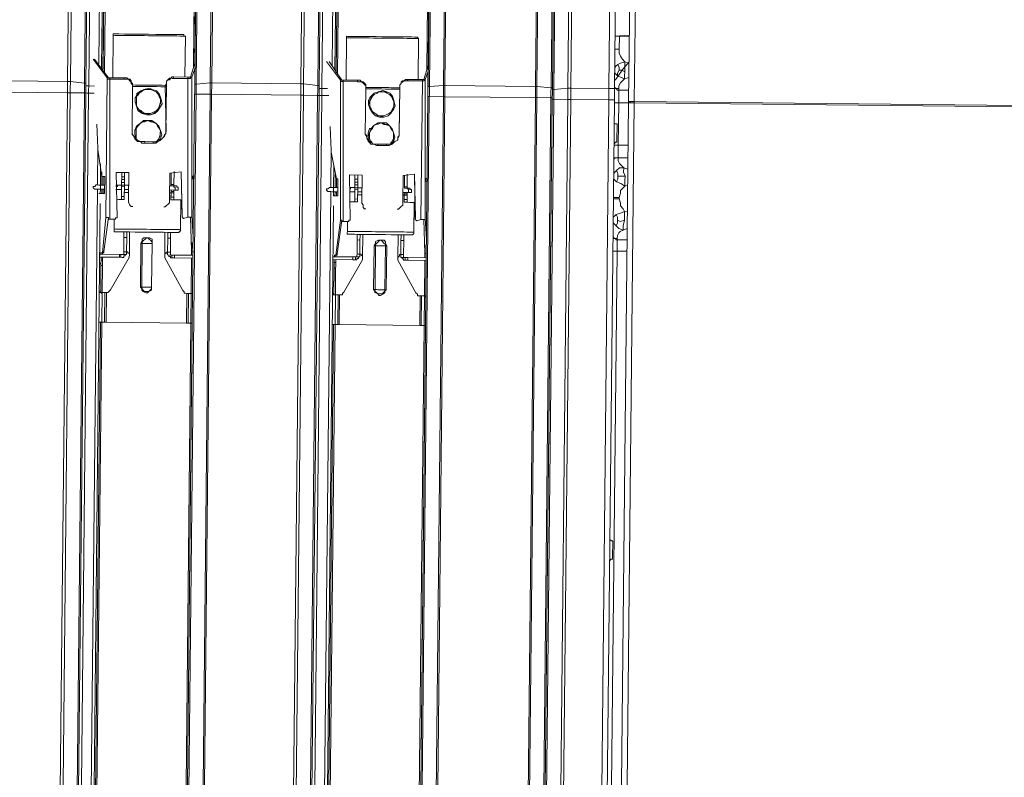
# Model space of a CAD drawing. Header units: metres. Extents: x 779 to 7046, y -512 to 9570.
# Tile 145 of 256: x 2478 to 2478.591, y -218.24 to -217.785. Entities that reach past the tile are written whole.
import ezdxf

# ---------------------------------------------------------------- set-up
doc = ezdxf.new("R2010")
doc.units = ezdxf.units.M
doc.linetypes.add('CIĄGłA', pattern=[0])
doc.layers.add('PDF _Geometria', color=7, linetype='Continuous')

# ---------------------------------------------------------------- blocks, each defined once
blk = doc.blocks.new('DYSTRYBUTOR WAYNE HELIX 4 PRODUKTY')
at = {"layer": 'PDF _Geometria', "lineweight": 9}
for points in [[(287.369, 70.693), (287.369, 44.149), (292.797, 44.149), (292.797, 180.26)], [(293.73, 180.26), (293.73, 44.064), (292.881, 44.149), (292.881, 180.26)], [(293.73, 44.064), (293.814, 44.064), (293.814, 180.26), (293.814, 180.006), (293.814, 43.979), (293.814, 44.064)], [(294.832, 180.006), (294.832, 180.26), (294.747, 180.26), (294.747, 180.006), (294.747, 44.064), (293.899, 43.979), (293.899, 180.006), (294.747, 180.006), (294.832, 180.006), (294.917, 180.006), (297.207, 180.006), (297.207, 44.064), (294.917, 44.064), (294.917, 180.006)], [(298.394, 43.979), (297.8, 43.979), (297.715, 43.979), (297.631, 44.064), (297.546, 44.064), (297.546, 180.006), (297.546, 180.091)], [(259.384, 70.608), (259.384, 44.149), (264.726, 44.149), (264.726, 70.777)], [(264.896, 70.438), (264.896, 44.149), (265.744, 44.064), (265.744, 69.845), (265.744, 44.064), (265.829, 44.064), (265.829, 43.979), (265.829, 69.845), (265.829, 69.76), (265.829, 69.675), (265.829, 69.505), (265.829, 69.421), (265.829, 69.336), (265.829, 69.251), (265.829, 68.996), (265.914, 68.996)], [(272.359, 69.845), (272.359, 44.064), (272.443, 44.064), (273.292, 44.149), (273.292, 70.608), (273.292, 70.438), (273.292, 70.269)], [(273.376, 70.438), (273.376, 44.149), (278.719, 44.149), (278.719, 70.353)], [(278.804, 70.184), (278.889, 70.353), (278.889, 70.523), (278.889, 44.149), (279.737, 44.064), (279.737, 69.675)], [(286.436, 69.76), (286.436, 44.064), (287.284, 44.149), (287.284, 70.353)], [(272.359, 44.064), (272.359, 43.979), (272.359, 69.76)], [(272.443, 44.064), (272.443, 69.845)], [(279.737, 69.76), (279.737, 44.064), (279.822, 44.064), (279.822, 43.979), (279.822, 69.675)], [(286.351, 44.064), (286.351, 43.979), (286.351, 69.76), (286.351, 45.251), (286.351, 69.76), (286.351, 44.064), (286.436, 44.064)], [(286.267, 68.403), (286.267, 69.675), (286.267, 69.59), (286.267, 69.421), (286.267, 69.336), (286.267, 69.166), (286.267, 68.827), (286.267, 68.742), (286.267, 45.082)], [(272.359, 68.318), (272.359, 45.251)], [(272.274, 45.251), (272.274, 68.318)], [(266.931, 44.742), (266.931, 52.205)], [(280.839, 44.912), (280.839, 52.205), (280.839, 44.827)], [(280.924, 44.742), (280.924, 52.205)], [(266.338, 43.894), (265.998, 43.894), (265.998, 51.951), (266.083, 51.951)], [(266.762, 44.997), (266.762, 51.442)], [(266.846, 44.912), (266.846, 51.611), (266.846, 44.827)], [(272.274, 45.082), (272.274, 51.951)], [(280.754, 44.997), (280.754, 51.611), (280.754, 51.696)], [(266.592, 45.251), (266.592, 51.357)], [(279.991, 51.357), (279.991, 43.894), (280.33, 43.894)], [(280.585, 45.251), (280.585, 51.272)], [(297.546, 43.216), (297.631, 43.216), (297.715, 43.216), (297.8, 43.216), (298.394, 43.216), (298.394, 43.301), (298.479, 43.301), (298.648, 43.301), (298.733, 43.301), (408.386, 43.301), (408.386, 49.407)], [(298.394, 49.661), (298.394, 43.301), (298.479, 43.301), (298.563, 43.301), (298.648, 43.301), (298.733, 43.301), (298.733, 49.407)], [(298.394, 47.286), (297.546, 47.202), (298.394, 47.202)], [(271.68, 47.032), (271.511, 47.032), (271.341, 47.032), (271.087, 47.032), (270.747, 47.032), (270.578, 47.032), (270.323, 47.032), (269.984, 47.032), (269.56, 47.032), (269.221, 47.032), (268.797, 47.032), (268.458, 47.032), (268.118, 47.032), (267.779, 47.032), (267.694, 47.032), (267.61, 47.032), (267.525, 47.032), (267.44, 47.032), (267.44, 46.947)], [(267.44, 46.947), (267.44, 44.403)], [(269.56, 46.947), (269.306, 46.947), (269.051, 46.947), (268.797, 46.947), (268.542, 46.947), (268.288, 46.947), (268.118, 46.947), (267.864, 46.947), (267.694, 46.947), (267.61, 46.947), (267.525, 46.947), (267.44, 46.947)], [(269.56, 46.947), (269.815, 46.947), (270.154, 46.947), (270.408, 46.947), (270.663, 46.947), (270.832, 46.947), (271.087, 46.947), (271.256, 46.947), (271.426, 46.947), (271.511, 46.947), (271.595, 46.947), (271.68, 46.947), (271.765, 46.947), (271.68, 46.947), (271.68, 47.032)], [(271.765, 44.488), (271.765, 46.947)], [(281.518, 47.032), (281.433, 47.032), (281.433, 46.947)], [(281.433, 46.947), (281.433, 44.403)], [(283.553, 46.947), (283.298, 46.947), (283.044, 46.947), (282.79, 46.947), (282.535, 46.947), (282.281, 46.947), (282.111, 46.947), (281.857, 46.947), (281.772, 46.947), (281.602, 46.947), (281.518, 46.947), (281.433, 46.947)], [(285.673, 47.032), (285.503, 47.032), (285.334, 47.032), (285.079, 47.032), (284.74, 47.032), (284.571, 47.032), (284.316, 47.032), (283.977, 47.032), (283.553, 47.032), (283.214, 47.032), (282.79, 47.032), (282.45, 47.032), (282.111, 47.032), (281.857, 47.032), (281.687, 47.032), (281.602, 47.032), (281.518, 47.032)], [(283.553, 46.947), (283.892, 46.947), (284.147, 46.947), (284.401, 46.947), (284.655, 46.947), (284.825, 46.947), (285.079, 46.947), (285.249, 46.947), (285.419, 46.947), (285.588, 46.947), (285.673, 46.947), (285.758, 46.947), (285.673, 47.032)], [(285.758, 44.488), (285.758, 46.947)], [(297.8, 47.202), (297.8, 46.438)], [(297.546, 46.438), (297.631, 46.438), (297.715, 46.438), (297.8, 46.438), (297.8, 46.184), (297.885, 46.014), (297.97, 45.845), (298.139, 45.675), (297.885, 45.59), (297.715, 45.506)], [(267.27, 36.007), (267.016, 33.972), (266.931, 33.887), (267.016, 33.887), (266.931, 33.887), (266.762, 33.887), (266.931, 33.887), (267.101, 36.007), (267.101, 44.403), (266.253, 45.506)], [(266.338, 45.506), (267.186, 44.403)], [(281.263, 36.007), (281.009, 33.972), (280.924, 33.887), (281.009, 33.887), (280.924, 33.887), (280.839, 33.887), (280.924, 33.887), (281.178, 36.007), (281.094, 44.403), (280.246, 45.506)], [(280.415, 45.506), (281.178, 44.403)], [(297.546, 44.573), (297.631, 44.657), (298.055, 45.251), (298.394, 45.675)], [(297.8, 44.064), (297.8, 44.233), (297.885, 44.403), (297.97, 44.488), (298.139, 44.657), (297.885, 44.742), (297.715, 44.827), (297.715, 44.997), (297.8, 45.166), (297.8, 45.336), (297.715, 45.506), (297.631, 45.421), (297.546, 45.336)], [(298.139, 45.082), (298.139, 45.421), (298.139, 45.675), (298.394, 45.59)], [(272.359, 44.997), (272.189, 44.488), (272.104, 44.488), (272.019, 44.488), (271.935, 44.488)], [(272.359, 45.336), (272.104, 44.488)], [(286.351, 44.997), (286.182, 44.488), (286.097, 44.488), (286.012, 44.488)], [(286.351, 45.336), (286.097, 44.488)], [(297.715, 44.827), (297.631, 44.912), (297.546, 44.997), (297.546, 45.082)], [(298.394, 44.742), (298.139, 44.657), (298.139, 44.827), (298.139, 45.082), (297.97, 45.166), (297.8, 45.166)], [(267.27, 44.403), (267.27, 44.318), (267.186, 44.318), (267.101, 44.318), (267.101, 44.403), (267.186, 44.403), (267.27, 44.403), (268.118, 44.403), (268.118, 44.318), (267.27, 44.318), (267.355, 35.923), (267.61, 35.923), (267.61, 35.329)], [(268.118, 44.403), (268.203, 44.403), (268.288, 44.403), (268.373, 44.318), (268.458, 44.318), (268.542, 44.233), (268.542, 44.149), (268.627, 44.064), (268.627, 43.979)], [(268.627, 43.894), (268.627, 43.979), (268.542, 44.064), (268.542, 44.149), (268.458, 44.233), (268.373, 44.318), (268.288, 44.318), (268.203, 44.318), (268.118, 44.318)], [(270.578, 43.979), (270.663, 44.064), (270.663, 44.149), (270.663, 44.233), (270.747, 44.318), (270.832, 44.403), (270.917, 44.403), (271.002, 44.488), (271.087, 44.488)], [(271.087, 44.403), (271.002, 44.403), (270.917, 44.403), (270.832, 44.318), (270.747, 44.318), (270.663, 44.233), (270.663, 44.149), (270.663, 44.064), (270.663, 43.979)], [(271.765, 36.007), (272.019, 36.092), (271.935, 44.403), (271.087, 44.403), (271.087, 44.488), (271.935, 44.488), (271.935, 44.403), (272.019, 44.403), (272.104, 44.403), (272.104, 44.488), (272.189, 44.488), (272.274, 36.177), (272.359, 34.905)], [(281.263, 44.403), (282.111, 44.403), (282.111, 44.318), (281.263, 44.318), (281.348, 35.923), (281.687, 35.923)], [(282.111, 44.403), (282.196, 44.403), (282.281, 44.403), (282.366, 44.318), (282.45, 44.318), (282.535, 44.233), (282.62, 44.149), (282.62, 44.064), (282.62, 43.979)], [(282.62, 43.894), (282.62, 43.979), (282.62, 44.064), (282.535, 44.149), (282.45, 44.233), (282.366, 44.318), (282.281, 44.318), (282.196, 44.318), (282.111, 44.318)], [(284.655, 43.979), (284.655, 44.064), (284.655, 44.149), (284.74, 44.233), (284.74, 44.318), (284.825, 44.403), (284.91, 44.403), (284.995, 44.488), (285.079, 44.488)], [(285.164, 44.403), (284.995, 44.403), (284.91, 44.403), (284.825, 44.318), (284.74, 44.318), (284.74, 44.233), (284.655, 44.149), (284.655, 44.064), (284.655, 43.979)], [(285.758, 36.007), (286.012, 36.092), (286.012, 44.403), (285.164, 44.403), (285.079, 44.488), (286.012, 44.488), (286.012, 44.403), (286.097, 44.403), (286.182, 44.488), (286.267, 36.177), (286.351, 34.905)], [(264.726, 44.149), (264.726, 44.064), (264.726, 43.979), (264.726, 43.894), (264.726, 43.809), (264.726, 43.725), (264.726, 43.64), (264.726, 43.555), (264.726, 43.47), (264.811, 43.47), (264.896, 43.47)], [(264.726, 44.149), (264.811, 44.149), (264.896, 44.149)], [(264.896, 43.47), (264.896, 43.555), (264.896, 43.64), (264.896, 43.725), (264.896, 43.809), (264.896, 43.894), (264.896, 43.979), (264.896, 44.064), (264.896, 44.149)], [(265.744, 44.064), (265.744, 44.064)], [(265.829, 43.979), (265.829, 43.894), (265.829, 43.809), (265.829, 43.725), (265.829, 43.64), (265.829, 43.555), (265.829, 43.47), (265.914, 43.47), (265.998, 43.47)], [(265.829, 43.894), (265.914, 43.894), (265.998, 43.894)], [(265.998, 43.47), (265.998, 43.555), (265.998, 43.64), (265.998, 43.725), (265.998, 43.809), (265.998, 43.894)], [(268.627, 43.979), (268.627, 43.979)], [(270.663, 43.979), (270.578, 43.979), (270.408, 43.979), (270.154, 43.979), (269.815, 43.979), (269.56, 43.979), (269.306, 43.979), (269.051, 43.979), (268.797, 43.979), (268.627, 43.979), (268.797, 43.979), (269.221, 43.979), (269.56, 43.979), (269.984, 43.979), (270.323, 43.979), (270.663, 43.979), (270.663, 41.18), (270.663, 41.265), (270.578, 43.979)], [(268.627, 43.894), (268.627, 41.18)], [(270.663, 43.894), (270.578, 43.894), (270.323, 43.894), (270.069, 43.894), (269.815, 43.894), (269.475, 43.894), (269.221, 43.894), (268.966, 43.894), (268.712, 43.894), (268.627, 43.894)], [(272.359, 44.064), (272.359, 43.979), (272.359, 43.894), (272.359, 43.809), (272.359, 43.725), (272.359, 43.64), (272.359, 43.555), (272.359, 43.47)], [(272.359, 43.47), (272.359, 43.555), (272.359, 43.64), (272.359, 43.725), (272.359, 43.809), (272.359, 43.894), (272.359, 43.979)], [(272.443, 43.47), (272.443, 43.555), (272.443, 43.64), (272.443, 43.725), (272.443, 43.809), (272.443, 43.894), (272.443, 43.979), (272.443, 44.064)], [(273.292, 44.149), (273.292, 44.064), (273.292, 43.979), (273.292, 43.894), (273.292, 43.809), (273.292, 43.725), (273.292, 43.64), (273.292, 43.555), (273.292, 43.47), (273.376, 43.47)], [(273.292, 44.149), (273.376, 44.149)], [(273.376, 43.47), (273.376, 43.555), (273.376, 43.64), (273.376, 43.725), (273.376, 43.809), (273.376, 43.894), (273.376, 43.979), (273.376, 44.064), (273.376, 44.149)], [(278.719, 44.149), (278.719, 44.064), (278.719, 43.979), (278.719, 43.894), (278.719, 43.809), (278.719, 43.725), (278.719, 43.64), (278.719, 43.555), (278.719, 43.47), (278.804, 43.47), (278.889, 43.47)], [(278.719, 44.149), (278.804, 44.149), (278.889, 44.149)], [(278.889, 43.47), (278.889, 43.555), (278.889, 43.64), (278.889, 43.725), (278.889, 43.809), (278.889, 43.894), (278.889, 43.979), (278.889, 44.064), (278.889, 44.149)], [(279.737, 44.064), (279.737, 44.064)], [(279.822, 43.979), (279.822, 43.894), (279.822, 43.809), (279.822, 43.725), (279.822, 43.64), (279.822, 43.555), (279.822, 43.47), (279.906, 43.47), (279.991, 43.47)], [(279.822, 43.894), (279.906, 43.894), (279.991, 43.894)], [(279.991, 43.47), (279.991, 43.555), (279.991, 43.64), (279.991, 43.725), (279.991, 43.809), (279.991, 43.894)], [(282.62, 43.979), (282.62, 43.979)], [(282.62, 43.894), (282.62, 41.18)], [(284.655, 43.894), (284.571, 43.894), (284.316, 43.894), (284.062, 43.894), (283.807, 43.894), (283.553, 43.894), (283.214, 43.894), (282.959, 43.894), (282.705, 43.894), (282.62, 43.894)], [(284.655, 43.979), (284.655, 43.979)], [(286.351, 44.064), (286.351, 43.979), (286.351, 43.894), (286.351, 43.809), (286.351, 43.725), (286.351, 43.64), (286.351, 43.555), (286.351, 43.47)], [(286.351, 43.47), (286.351, 43.555), (286.351, 43.64), (286.351, 43.725), (286.351, 43.809), (286.351, 43.894), (286.351, 43.979)], [(286.436, 43.47), (286.436, 43.555), (286.436, 43.64), (286.436, 43.725), (286.436, 43.809), (286.436, 43.894), (286.436, 43.979), (286.436, 44.064)], [(287.284, 44.149), (287.284, 44.064), (287.284, 43.979), (287.284, 43.894), (287.284, 43.809), (287.284, 43.725), (287.284, 43.64), (287.284, 43.555), (287.284, 43.47), (287.369, 43.47)], [(287.284, 44.149), (287.369, 44.149)], [(287.369, 43.47), (287.369, 43.555), (287.369, 43.64), (287.369, 43.725), (287.369, 43.809), (287.369, 43.894), (287.369, 43.979), (287.369, 44.064), (287.369, 44.149)], [(292.797, 44.149), (292.797, 44.064), (292.797, 43.979), (292.797, 43.894), (292.797, 43.809), (292.797, 43.725), (292.797, 43.64), (292.797, 43.555), (292.797, 43.47), (292.881, 43.47)], [(292.797, 44.149), (292.881, 44.149)], [(292.881, 43.47), (292.881, 43.555), (292.881, 43.64), (292.881, 43.725), (292.881, 43.809), (292.881, 43.894), (292.881, 43.979), (292.881, 44.064), (292.881, 44.149)], [(293.73, 43.47), (293.73, 43.555), (293.73, 43.64), (293.73, 43.725), (293.73, 43.809), (293.73, 43.894), (293.73, 43.979), (293.73, 44.064)], [(293.814, 43.47), (293.814, 43.555), (293.814, 43.64), (293.814, 43.725), (293.814, 43.809), (293.814, 43.894), (293.814, 43.979), (293.814, 44.064)], [(293.814, 43.979), (293.814, 43.894), (293.814, 43.809), (293.814, 43.725), (293.814, 43.64), (293.814, 43.555), (293.814, 43.47), (293.814, 43.385), (293.899, 43.385)], [(293.814, 43.979), (293.899, 43.979)], [(293.899, 43.385), (293.899, 43.47), (293.899, 43.555), (293.899, 43.64), (293.899, 43.725), (293.899, 43.809), (293.899, 43.894), (293.899, 43.979)], [(294.747, 44.064), (294.747, 43.979), (294.747, 43.894), (294.747, 43.809), (294.747, 43.725), (294.747, 43.64), (294.747, 43.555), (294.747, 43.47), (294.747, 43.385), (294.832, 43.385), (294.917, 43.385)], [(294.747, 44.064), (294.832, 44.064), (294.917, 44.064)], [(294.917, 43.385), (294.917, 43.47), (294.917, 43.555), (294.917, 43.64), (294.917, 43.725), (294.917, 43.809), (294.917, 43.894), (294.917, 43.979), (294.917, 44.064)], [(297.206, 44.064), (297.206, 43.979), (297.206, 43.894), (297.206, 43.809), (297.206, 43.725), (297.206, 43.64), (297.206, 43.555), (297.206, 43.47), (297.206, 43.385), (297.291, 43.385), (297.376, 43.385), (297.461, 43.385), (297.546, 43.385)], [(297.206, 44.064), (297.291, 44.064), (297.376, 44.064), (297.461, 44.064), (297.546, 44.064)], [(297.546, 44.149), (297.631, 44.064), (297.715, 44.064), (297.8, 44.064), (297.8, 43.979), (297.8, 43.809), (297.8, 43.555), (297.8, 43.216), (297.8, 40.672), (297.8, 40.417), (297.8, 40.163), (297.8, 39.908), (297.8, 39.739), (297.885, 39.569), (297.97, 39.484), (298.139, 39.315), (297.885, 39.315), (297.715, 39.145), (297.631, 39.06), (297.546, 38.976), (297.546, 38.891)], [(297.546, 43.385), (297.546, 43.47), (297.546, 43.555), (297.546, 43.64), (297.546, 43.725), (297.546, 43.809), (297.546, 43.894), (297.546, 43.979), (297.546, 44.064)], [(265.744, -17.844), (265.829, -17.844), (265.829, -11.653), (265.829, -11.738), (265.744, -11.738), (265.744, -11.823), (264.896, -11.992), (264.896, -11.738), (264.896, -11.483), (264.896, -11.229), (264.896, -10.89), (264.896, -10.635), (264.896, -10.381), (264.896, -10.126), (264.896, -9.872), (264.896, 43.47), (265.744, 43.47), (265.829, 43.47), (265.829, -9.872), (265.744, -9.872), (265.744, 43.47), (265.744, -9.872), (264.896, -9.872)], [(265.744, 43.47), (265.744, 43.47)], [(266.338, 43.47), (265.998, 43.47), (265.998, -9.872)], [(272.359, 43.47), (272.443, 43.47)], [(272.359, 43.47), (272.359, 43.47)], [(273.376, -9.872), (273.376, 43.47), (278.719, 43.47), (278.719, -9.872), (273.376, -9.872), (273.376, -10.126), (273.376, -10.381), (273.376, -10.635), (273.376, -10.89), (273.376, -11.229), (273.376, -11.483), (273.376, -11.738), (273.376, -11.992), (278.719, -11.992), (278.719, -18.183), (273.376, -18.183), (273.376, -11.992)], [(279.737, -9.872), (279.737, 43.47), (279.822, 43.47), (279.822, -9.872), (279.737, -9.872), (279.737, 43.47), (278.889, 43.47), (278.889, -9.872), (278.889, -10.126), (278.889, -10.381), (278.889, -10.635), (278.889, -10.89), (278.889, -11.229), (278.889, -11.483), (278.889, -11.738), (278.889, -11.992), (279.737, -11.823)], [(279.737, 43.47), (279.737, 43.47)], [(280.415, 43.47), (279.991, 43.47), (279.991, -9.872), (280.585, -9.872), (280.585, 37.703)], [(286.351, 43.47), (286.436, 43.47)], [(286.351, 43.47), (286.351, 43.47)], [(287.369, -9.872), (287.369, 43.47), (292.797, 43.47), (292.797, -9.872), (287.369, -9.872), (287.369, -10.126), (287.369, -10.381), (287.369, -10.635), (287.369, -10.89), (287.369, -11.229), (287.369, -11.483), (287.369, -11.738), (287.369, -11.992)], [(293.814, -9.872), (293.73, -9.872), (293.73, 43.47), (292.881, 43.47), (292.881, -9.872), (293.73, -9.872), (293.73, -10.042), (293.73, -10.296), (293.73, -10.55), (293.73, -10.805), (293.73, -11.059), (293.73, -11.314), (293.73, -11.568), (293.73, -11.823)], [(293.814, 43.385), (293.814, -9.872), (293.814, 43.47), (293.73, 43.47)], [(293.814, 43.47), (293.814, 43.47)], [(294.917, -9.872), (294.917, 43.385), (297.207, 43.385), (297.207, -9.872), (294.917, -9.872), (294.917, -10.126), (294.917, -10.466), (294.917, -10.72), (294.917, -10.974), (294.917, -11.229), (294.917, -11.483), (294.917, -11.823), (294.917, -12.077)], [(297.546, 43.385), (297.546, -9.872)], [(298.733, -11.399), (298.648, -11.399), (298.479, -11.399), (298.394, -11.314), (298.394, 43.216), (298.479, 43.216), (298.648, 43.216), (298.733, 43.216), (298.479, 43.216), (298.479, 43.301)], [(298.733, 43.216), (298.733, 43.301)], [(408.47, -17.589), (408.555, -17.674), (408.64, -17.759), (408.725, -17.759), (408.81, -17.759), (408.81, -11.399), (408.81, -11.483), (408.725, -11.483), (408.555, -11.483), (408.386, -11.483), (408.555, -11.483), (408.64, -11.483), (408.64, -11.399), (408.725, -11.399), (408.81, -11.399), (408.81, -11.314), (408.725, -11.399), (408.555, -11.399), (408.386, -11.399), (298.733, -11.399), (298.733, 43.216), (408.386, 43.216), (408.386, -11.399)], [(297.715, 41.011), (297.715, 41.096), (297.715, 41.18), (297.715, 41.265), (297.715, 41.35), (297.715, 41.52), (297.715, 41.605), (297.715, 41.689), (297.715, 41.774), (297.715, 41.859), (297.715, 41.944), (297.631, 41.944), (297.546, 41.944)], [(266.507, 41.605), (266.507, 41.605)], [(266.592, 40.163), (266.507, 41.605)], [(270.154, 40.587), (270.239, 40.756), (270.323, 41.011), (270.323, 41.265), (270.239, 41.52), (270.069, 41.689), (269.815, 41.774), (269.645, 41.859), (269.391, 41.859), (269.136, 41.689), (268.966, 41.52), (268.797, 41.265), (268.797, 41.011), (268.882, 40.756), (268.966, 40.672)], [(268.882, 40.756), (268.797, 41.011), (268.797, 41.265), (268.882, 41.52), (269.136, 41.689), (269.306, 41.859), (269.645, 41.859), (269.815, 41.859), (270.069, 41.689), (270.239, 41.52), (270.323, 41.265), (270.408, 41.011), (270.323, 40.756), (270.239, 40.672)], [(268.966, 40.672), (268.882, 40.756), (268.882, 40.926), (268.882, 41.096), (268.882, 41.265), (268.882, 41.435), (268.966, 41.52), (269.136, 41.689), (269.221, 41.774), (269.391, 41.774), (269.56, 41.859), (269.73, 41.774), (269.899, 41.774), (270.069, 41.689), (270.154, 41.52), (270.239, 41.435), (270.323, 41.265), (270.323, 41.096), (270.323, 40.926), (270.239, 40.756), (270.154, 40.672), (270.069, 40.587)], [(280.5, 41.605), (280.5, 41.605)], [(280.585, 40.163), (280.5, 41.605)], [(284.147, 40.587), (284.316, 40.756), (284.316, 41.011), (284.316, 41.265), (284.231, 41.52), (284.062, 41.689), (283.807, 41.774), (283.638, 41.859), (283.383, 41.859), (283.129, 41.689), (282.959, 41.52), (282.874, 41.265), (282.79, 41.011), (282.874, 40.756), (282.959, 40.672)], [(282.874, 40.756), (282.79, 41.011), (282.79, 41.265), (282.874, 41.52), (282.959, 41.52), (283.129, 41.689), (283.383, 41.859), (283.638, 41.859), (283.892, 41.859), (284.062, 41.689), (284.231, 41.52), (284.316, 41.265), (284.401, 41.011), (284.316, 40.756), (284.231, 40.672)], [(283.044, 40.672), (282.959, 40.756), (282.874, 40.926), (282.874, 41.096), (282.874, 41.265), (282.959, 41.435), (283.044, 41.52), (283.129, 41.689), (283.298, 41.774), (283.383, 41.774), (283.553, 41.859), (283.723, 41.774), (283.892, 41.774), (284.062, 41.689), (284.147, 41.52), (284.231, 41.435), (284.316, 41.265), (284.316, 41.096), (284.316, 40.926), (284.231, 40.756), (284.147, 40.672), (284.147, 40.587)], [(269.391, 40.587), (269.221, 40.587), (269.136, 40.587), (268.966, 40.672), (268.882, 40.756), (268.797, 40.841), (268.712, 40.926), (268.627, 41.096), (268.627, 41.18), (268.627, 41.011), (268.712, 40.926), (268.797, 40.756), (268.882, 40.672), (268.966, 40.587), (269.136, 40.587), (269.221, 40.502), (269.391, 40.502)], [(269.899, 40.587), (270.069, 40.587), (270.154, 40.587), (270.323, 40.672), (270.408, 40.756), (270.493, 40.841), (270.578, 41.011), (270.663, 41.096), (270.663, 41.265)], [(269.899, 40.502), (270.069, 40.502), (270.154, 40.587), (270.323, 40.672), (270.408, 40.756), (270.493, 40.841), (270.578, 40.926), (270.663, 41.096), (270.663, 41.18)], [(283.383, 40.587), (283.298, 40.587), (283.129, 40.587), (282.959, 40.672), (282.874, 40.756), (282.79, 40.841), (282.705, 40.926), (282.705, 41.096), (282.62, 41.18), (282.705, 41.011), (282.705, 40.926), (282.79, 40.756), (282.874, 40.672), (282.959, 40.587), (283.129, 40.587), (283.298, 40.502), (283.383, 40.502)], [(283.892, 40.587), (284.062, 40.587), (284.231, 40.587), (284.316, 40.672), (284.401, 40.756), (284.571, 40.841), (284.571, 41.011), (284.655, 41.096), (284.655, 41.265)], [(283.892, 40.502), (284.062, 40.502), (284.231, 40.587), (284.316, 40.672), (284.401, 40.756), (284.571, 40.841), (284.571, 40.926), (284.655, 41.096), (284.655, 41.18)], [(297.546, 40.756), (297.631, 40.841), (297.715, 40.841), (297.715, 40.926), (297.715, 41.011)], [(266.592, 40.332), (266.592, 37.958)], [(266.592, 40.163), (266.592, 40.078)], [(280.585, 40.332), (280.585, 37.958)], [(280.585, 40.163), (280.585, 40.078)], [(298.394, 40.672), (297.8, 40.672), (297.715, 40.672), (297.631, 40.672), (297.546, 40.672)], [(266.677, 37.449), (267.016, 37.449), (267.016, 38.467), (266.846, 38.467), (266.592, 40.078)], [(280.585, 40.078), (280.924, 38.467), (281.009, 38.467), (281.009, 37.449), (280.754, 37.449), (280.754, 37.703), (281.009, 37.703)], [(297.8, 39.908), (297.8, 39.908)], [(298.394, 39.908), (297.8, 39.908)], [(267.016, 37.958), (266.762, 37.958), (266.762, 39.23)], [(281.009, 37.958), (280.754, 37.958), (280.754, 39.23)], [(297.546, 37.449), (297.631, 37.449), (297.8, 37.449), (297.885, 37.449), (297.885, 37.534), (297.97, 37.788), (297.97, 37.958), (298.139, 38.128), (298.224, 38.212), (297.97, 38.382), (297.715, 38.467), (297.8, 38.636), (297.8, 38.806), (297.8, 38.976), (297.715, 39.145)], [(298.394, 39.23), (298.139, 39.315), (298.139, 39.06), (298.224, 38.806), (298.224, 38.552), (298.224, 38.212), (298.394, 38.297)], [(266.846, 38.636), (266.846, 37.958), (266.846, 38.721)], [(266.846, 38.467), (266.846, 38.467)], [(266.846, 38.467), (267.016, 38.467)], [(266.931, 38.467), (266.931, 37.958)], [(267.779, 36.007), (267.694, 38.721), (268.458, 38.721), (268.458, 37.11), (268.458, 37.195), (268.458, 37.11), (268.458, 37.025), (268.458, 36.94), (268.542, 36.771), (268.627, 36.686), (268.712, 36.686)], [(268.203, 38.721), (268.203, 38.636), (268.203, 38.552), (268.203, 38.467), (268.034, 38.467), (268.034, 38.552), (268.034, 38.636), (268.034, 38.721)], [(268.034, 38.467), (268.034, 38.382), (268.034, 38.297)], [(268.203, 38.467), (268.203, 38.382), (268.203, 38.297)], [(268.458, 37.195), (268.458, 38.721)], [(271.68, 36.092), (271.68, 36.177), (271.68, 36.092), (271.595, 38.806), (270.917, 38.721), (270.917, 37.195), (270.917, 37.11), (270.917, 36.94), (270.832, 36.855), (270.747, 36.771), (270.663, 36.686), (270.578, 36.686)], [(270.917, 37.958), (271.171, 37.958), (271.002, 37.958), (271.002, 38.721), (271.002, 38.043), (271.171, 38.043), (271.171, 38.806)], [(271.002, 37.958), (271.002, 38.721)], [(271.68, 36.177), (271.595, 38.806)], [(272.274, 38.382), (272.274, 38.552), (272.359, 38.552)], [(280.839, 38.636), (280.839, 37.958), (280.839, 38.721)], [(280.924, 38.467), (280.924, 38.467)], [(280.924, 37.958), (280.924, 38.467), (281.009, 38.467)], [(281.772, 36.007), (281.687, 38.721), (282.45, 38.721), (282.45, 37.11), (282.45, 37.195), (282.45, 37.11), (282.45, 37.025), (282.535, 36.94), (282.535, 36.771), (282.62, 36.686), (282.705, 36.686)], [(282.196, 38.721), (282.196, 38.636), (282.196, 38.552), (282.196, 38.467), (282.026, 38.467), (282.026, 38.552), (282.026, 38.636), (282.026, 38.721)], [(282.026, 38.467), (282.026, 38.382), (282.026, 38.297)], [(282.196, 38.467), (282.196, 38.382), (282.196, 38.297)], [(282.45, 37.195), (282.45, 38.721)], [(285.673, 36.092), (285.673, 36.177), (285.673, 36.092), (285.588, 38.806), (284.91, 38.721), (284.91, 37.195), (284.91, 37.11), (284.91, 36.94), (284.825, 36.855), (284.74, 36.771), (284.655, 36.686), (284.571, 36.686)], [(284.995, 38.721), (284.995, 38.043), (285.164, 38.043), (285.164, 38.806)], [(285.673, 36.177), (285.588, 38.806)], [(286.267, 38.552), (286.351, 38.552), (286.351, 38.382)], [(297.546, 38.721), (297.546, 38.636), (297.631, 38.552), (297.715, 38.467)], [(298.224, 38.806), (297.97, 38.806), (297.8, 38.806)], [(266.762, 37.958), (266.677, 37.958), (266.592, 37.958), (266.507, 37.958), (266.422, 37.873), (266.338, 37.873), (266.338, 37.788), (266.422, 37.703), (266.507, 37.703)], [(266.762, 37.958), (266.762, 37.873), (266.762, 37.788), (266.762, 37.703), (266.762, 37.449)], [(268.458, 37.958), (268.203, 37.958), (268.034, 37.958), (267.779, 37.958), (267.694, 37.958)], [(267.694, 37.873), (267.779, 37.873), (267.779, 37.958)], [(268.203, 38.297), (268.034, 38.297)], [(268.034, 38.297), (268.034, 38.212), (268.034, 38.127)], [(268.203, 37.958), (268.203, 38.128), (268.034, 38.128), (268.034, 37.958)], [(268.034, 37.873), (268.034, 37.958)], [(268.203, 38.297), (268.203, 38.212), (268.203, 38.127)], [(268.203, 37.958), (268.203, 37.873)], [(271.595, 35.329), (271.595, 37.11), (271.511, 37.11), (271.426, 37.11), (271.341, 37.11), (271.171, 37.11), (271.002, 37.11), (271.002, 37.534), (271.171, 37.534), (271.171, 37.279), (271.002, 37.279), (271.002, 37.534), (270.917, 37.534), (271.002, 37.534), (271.002, 37.703), (271.002, 37.619), (271.171, 37.619), (271.171, 37.703), (271.256, 37.703), (271.256, 37.788), (271.256, 37.873), (271.171, 37.873), (271.171, 37.958)], [(271.002, 37.958), (271.002, 38.043)], [(271.002, 37.958), (271.002, 37.958)], [(271.171, 38.043), (271.171, 37.958)], [(271.341, 37.958), (271.256, 37.958), (271.171, 37.958)], [(271.171, 37.958), (271.171, 37.958)], [(271.341, 37.703), (271.426, 37.703), (271.426, 37.788), (271.426, 37.873), (271.341, 37.873), (271.341, 37.958)], [(280.5, 37.958), (280.415, 37.873), (280.33, 37.873), (280.33, 37.788), (280.415, 37.703), (280.5, 37.703)], [(280.754, 37.958), (280.67, 37.958), (280.585, 37.958), (280.5, 37.958)], [(280.754, 37.703), (280.754, 37.788), (280.754, 37.873), (280.754, 37.958)], [(282.45, 37.958), (282.196, 37.958), (282.026, 37.958), (281.772, 37.958), (281.772, 37.873)], [(281.772, 37.958), (281.772, 37.958)], [(282.196, 38.297), (282.026, 38.297)], [(282.026, 38.297), (282.026, 38.212), (282.026, 38.127)], [(282.196, 37.958), (282.196, 38.128), (282.026, 38.128), (282.026, 37.958)], [(282.026, 37.873), (282.026, 37.958)], [(282.196, 38.297), (282.196, 38.212), (282.196, 38.127)], [(282.196, 37.958), (282.196, 37.873)], [(284.995, 37.958), (284.995, 38.043)], [(285.164, 37.958), (284.995, 37.958)], [(285.164, 38.043), (285.164, 37.958)], [(285.334, 37.958), (285.249, 37.958), (285.164, 37.958)], [(285.164, 37.958), (285.249, 37.873), (285.249, 37.788), (285.249, 37.703), (285.164, 37.703), (285.249, 37.703), (285.334, 37.703)], [(285.164, 37.958), (285.164, 37.958)], [(285.334, 37.703), (285.419, 37.703), (285.419, 37.788), (285.419, 37.873), (285.334, 37.873), (285.334, 37.958)], [(266.507, 37.703), (266.592, 37.703), (266.677, 37.703), (266.762, 37.703), (267.016, 37.703)], [(266.592, 37.703), (266.592, -9.872), (266.677, -9.872), (266.762, -9.872)], [(266.931, 37.703), (266.931, 37.449)], [(267.779, 37.703), (267.694, 37.703), (267.779, 37.703), (268.034, 37.703)], [(268.034, 37.11), (268.034, 37.195), (268.034, 37.279)], [(268.203, 37.703), (268.458, 37.703)], [(268.203, 37.279), (268.203, 37.195), (268.203, 37.11)], [(270.917, 37.703), (271.171, 37.703), (271.256, 37.703), (271.341, 37.703)], [(271.002, 37.11), (271.002, 37.703)], [(271.002, 37.534), (271.002, 37.619)], [(271.002, 37.534), (271.002, 37.534)], [(271.002, 37.11), (271.002, 37.195), (271.002, 37.279)], [(271.171, 37.619), (271.171, 37.534)], [(271.171, 37.279), (271.171, 37.195), (271.171, 37.11)], [(280.5, 37.703), (280.585, 37.703), (280.67, 37.703), (280.754, 37.703)], [(280.924, 37.703), (280.924, 37.449)], [(281.772, 37.703), (282.026, 37.703)], [(281.772, 37.703), (281.772, 37.703)], [(281.772, 37.703), (281.772, 37.703)], [(282.026, 37.11), (282.026, 37.195), (282.026, 37.279)], [(282.196, 37.703), (282.45, 37.703)], [(282.196, 37.279), (282.196, 37.195), (282.196, 37.11)], [(284.995, 37.11), (284.995, 37.534), (284.995, 37.279), (285.164, 37.279), (285.164, 37.534), (284.995, 37.534), (284.91, 37.534), (284.995, 37.534), (284.995, 37.703), (284.995, 37.619), (285.164, 37.619), (285.164, 37.703), (284.91, 37.703)], [(285.588, 35.329), (285.588, 37.11), (285.503, 37.11), (285.419, 37.11), (285.334, 37.11), (285.164, 37.11), (284.995, 37.11), (284.995, 37.703)], [(284.995, 37.534), (284.995, 37.619)], [(284.995, 37.534), (284.995, 37.534)], [(284.995, 37.11), (284.995, 37.195), (284.995, 37.279)], [(285.164, 37.619), (285.164, 37.534)], [(285.164, 37.279), (285.164, 37.195), (285.164, 37.11)], [(297.885, 37.534), (297.8, 37.534), (297.631, 37.534), (297.546, 37.534)], [(297.885, 37.449), (297.97, 37.195), (297.97, 37.025), (298.139, 36.855), (298.224, 36.686), (297.97, 36.601), (297.715, 36.516)], [(266.762, 36.855), (266.762, -9.872), (266.762, -10.042), (266.762, -10.211), (266.762, -10.381), (266.762, -10.55), (266.762, -10.805), (266.762, -10.974), (266.762, -11.144), (266.762, -11.314)], [(268.203, 37.11), (268.034, 37.11), (267.864, 37.11), (267.779, 37.11)], [(268.458, 37.195), (268.458, 37.195)], [(271.002, 37.11), (271.002, 37.11)], [(280.754, 36.855), (280.754, -9.872), (280.839, -9.872)], [(282.196, 37.11), (282.026, 37.11), (281.857, 37.11), (281.772, 37.11)], [(282.45, 37.195), (282.45, 37.195)], [(284.995, 37.11), (284.995, 37.11)], [(298.394, 36.686), (298.224, 36.686), (298.224, 36.431), (298.224, 36.177), (298.139, 35.838), (298.139, 35.583), (298.394, 35.668)], [(272.189, 36.092), (272.274, 34.057), (272.359, 34.057), (272.359, 33.802), (271.256, 33.802), (271.256, 33.633), (271.087, 33.633), (271.087, 33.802), (270.832, 33.802), (270.832, 33.887), (270.832, 33.972), (271.002, 33.972), (270.832, 33.972), (270.832, 34.82), (271.002, 34.82), (271.002, 33.972)], [(271.68, 36.177), (271.68, 36.177)], [(271.68, 36.092), (271.765, 36.007)], [(272.019, 36.092), (272.104, 36.092), (272.189, 36.092), (272.274, 36.092), (272.274, 36.177)], [(285.673, 36.177), (285.673, 36.177)], [(285.673, 36.092), (285.758, 36.007)], [(286.012, 36.092), (286.097, 36.092), (286.182, 36.092), (286.267, 36.092), (286.267, 36.177)], [(286.182, 36.092), (286.267, 34.057), (286.351, 34.057)], [(297.546, 36.262), (297.546, 36.347), (297.631, 36.431), (297.715, 36.516), (297.8, 36.347), (297.8, 36.177), (297.8, 36.007), (297.715, 35.838), (297.885, 35.668), (298.139, 35.583), (297.97, 35.499), (297.885, 35.414), (297.8, 35.244), (297.8, 35.075)], [(297.546, 36.092), (297.546, 36.007), (297.631, 35.923), (297.715, 35.838)], [(298.224, 36.177), (297.97, 36.092), (297.8, 36.177)], [(267.101, 36.007), (267.186, 36.007), (267.27, 36.007), (267.27, 35.923), (267.355, 35.923)], [(267.61, 35.923), (267.694, 35.923), (267.694, 36.007), (267.779, 36.007)], [(281.178, 36.007), (281.263, 36.007), (281.263, 35.923), (281.348, 35.923)], [(281.602, 35.923), (281.602, 35.329)], [(281.687, 35.923), (281.687, 36.007), (281.772, 36.007)], [(268.542, 35.159), (268.542, 33.802), (268.542, 33.633), (267.44, 31.682)], [(269.56, 35.329), (269.306, 35.329), (269.051, 35.329), (268.797, 35.329), (268.542, 35.329), (268.373, 35.329), (268.118, 35.329), (267.949, 35.329), (267.779, 35.329), (267.694, 35.329), (267.61, 35.329), (267.61, 35.244), (267.61, 35.159), (267.694, 35.159)], [(267.694, 35.159), (267.779, 35.159), (267.864, 35.159), (268.034, 35.159), (268.288, 35.159), (268.542, 35.159), (268.882, 35.159), (269.221, 35.159), (269.56, 35.159), (269.899, 35.159), (270.239, 35.159), (270.578, 35.159), (270.917, 35.159), (271.087, 35.159), (271.256, 35.159), (271.426, 35.159)], [(268.203, 35.159), (268.203, 35.075), (268.203, 34.99), (268.203, 34.905), (268.203, 34.82)], [(268.203, 35.159), (268.373, 35.159)], [(268.373, 35.159), (268.373, 35.075), (268.373, 34.99), (268.373, 34.905), (268.373, 34.82)], [(269.56, 35.329), (269.815, 35.329), (270.069, 35.329), (270.323, 35.329), (270.578, 35.329), (270.832, 35.329), (271.002, 35.329), (271.171, 35.329), (271.341, 35.329), (271.426, 35.329), (271.511, 35.329), (271.595, 35.329)], [(271.765, 31.682), (270.663, 33.633), (270.663, 33.802), (270.663, 35.159)], [(270.832, 34.82), (270.832, 34.905), (270.832, 34.99), (270.832, 35.075), (270.832, 35.159)], [(270.832, 35.159), (271.002, 35.159)], [(271.002, 34.82), (271.002, 34.905), (271.002, 34.99), (271.002, 35.075), (271.002, 35.159)], [(271.426, 35.159), (271.511, 35.159), (271.511, 35.244), (271.595, 35.244), (271.595, 35.329)], [(282.535, 35.159), (282.535, 33.802), (282.535, 33.633), (281.433, 31.682)], [(283.553, 35.329), (283.298, 35.329), (283.044, 35.329), (282.79, 35.329), (282.535, 35.329), (282.366, 35.329), (282.111, 35.329), (281.942, 35.329), (281.857, 35.329), (281.687, 35.329), (281.602, 35.329), (281.602, 35.244), (281.602, 35.159), (281.687, 35.159), (281.772, 35.159)], [(281.772, 35.159), (281.857, 35.159), (282.026, 35.159), (282.281, 35.159), (282.535, 35.159), (282.874, 35.159), (283.214, 35.159), (283.553, 35.159)], [(282.196, 35.159), (282.366, 35.159)], [(282.196, 35.159), (282.196, 35.075), (282.196, 34.99), (282.196, 34.905), (282.196, 34.82)], [(282.366, 35.159), (282.366, 35.075), (282.366, 34.99), (282.366, 34.905), (282.366, 34.82)], [(283.553, 35.329), (283.807, 35.329), (284.147, 35.329), (284.401, 35.329), (284.571, 35.329), (284.825, 35.329), (284.995, 35.329), (285.164, 35.329), (285.334, 35.329), (285.419, 35.329), (285.503, 35.329), (285.588, 35.329)], [(283.553, 35.159), (283.892, 35.159), (284.231, 35.159), (284.571, 35.159), (284.91, 35.159), (285.164, 35.159), (285.334, 35.159), (285.419, 35.159)], [(285.758, 31.682), (284.655, 33.633), (284.655, 33.802), (284.655, 35.159)], [(284.825, 34.82), (284.825, 34.905), (284.825, 34.99), (284.825, 35.075), (284.825, 35.159)], [(284.825, 35.159), (284.995, 35.159)], [(284.995, 34.82), (284.995, 34.905), (284.995, 34.99), (284.995, 35.075), (284.995, 35.159)], [(285.419, 35.159), (285.503, 35.159), (285.588, 35.244), (285.588, 35.329)], [(297.8, -1.561), (297.8, 34.311), (297.8, 34.566), (297.8, 34.82), (297.8, 34.99), (297.8, 35.075), (297.715, 35.075), (297.631, 35.075), (297.546, 35.159)], [(298.394, 34.99), (297.8, 34.99), (297.715, 34.99), (297.715, 35.075), (297.631, 35.075), (297.546, 35.075)], [(269.306, 34.481), (269.221, 34.481), (269.306, 34.651), (269.306, 34.735), (269.391, 34.82), (269.56, 34.82), (269.645, 34.82), (269.73, 34.82), (269.899, 34.735), (269.899, 34.651), (269.899, 34.481)], [(269.221, 31.852), (269.221, 34.481)], [(269.306, 34.481), (269.306, 31.852)], [(269.899, 34.481), (269.899, 34.481)], [(272.274, 34.057), (272.274, 33.802), (272.274, 34.566)], [(283.298, 34.481), (283.214, 34.481), (283.298, 34.651), (283.298, 34.735), (283.468, 34.82), (283.553, 34.82), (283.638, 34.82), (283.807, 34.82), (283.892, 34.735), (283.892, 34.651), (283.977, 34.481)], [(283.214, 31.852), (283.214, 34.481)], [(283.298, 34.481), (283.298, 31.852)], [(283.892, 31.852), (283.892, 34.481)], [(283.892, 34.481), (283.977, 34.481)], [(283.977, 34.481), (283.977, 31.852)], [(286.267, 34.566), (286.267, 33.802)], [(297.546, 34.311), (297.631, 34.311), (297.715, 34.311), (297.8, 34.311), (298.394, 34.311)], [(266.762, 33.633), (266.762, 33.802), (266.931, 33.802), (266.931, 33.887)], [(266.762, 33.802), (266.762, 33.887)], [(267.949, 33.802), (266.762, 33.802), (266.762, 33.633), (267.949, 33.633)], [(266.762, 33.802), (266.762, 33.802)], [(266.762, 33.802), (266.762, 33.802)], [(266.931, 33.887), (266.931, 33.887)], [(266.931, 33.887), (266.931, 33.802)], [(266.931, 33.802), (266.931, 33.802)], [(267.016, 33.972), (267.016, 33.887)], [(268.034, 33.633), (268.118, 33.633), (268.203, 33.633), (268.203, 33.718), (268.288, 33.718), (268.288, 33.802), (268.373, 33.802)], [(268.034, 33.802), (268.118, 33.802)], [(268.203, 33.972), (268.373, 33.972), (268.373, 33.887), (268.373, 33.802), (268.118, 33.802)], [(268.118, 33.802), (268.203, 33.802), (268.203, 33.887), (268.203, 33.972)], [(268.203, 33.972), (268.203, 33.972)], [(268.373, 33.972), (268.373, 33.972)], [(268.373, 33.972), (268.458, 33.972), (268.458, 33.887), (268.542, 33.887), (268.542, 33.802)], [(270.663, 33.802), (270.663, 33.887), (270.747, 33.887), (270.747, 33.972), (270.832, 33.972)], [(270.832, 33.972), (270.832, 33.972)], [(270.832, 33.802), (270.917, 33.802), (270.917, 33.718), (271.002, 33.718), (271.002, 33.633), (271.087, 33.633)], [(271.002, 33.972), (271.002, 33.972)], [(271.002, 33.972), (271.002, 33.887), (271.002, 33.802), (271.087, 33.802)], [(271.087, 33.802), (271.087, 33.802)], [(271.087, 33.802), (271.256, 33.802)], [(272.274, 34.057), (272.274, 34.057)], [(281.942, 33.802), (280.754, 33.802), (280.754, 33.633), (281.942, 33.633)], [(280.754, 33.633), (280.754, 33.802)], [(280.754, 33.802), (280.754, 33.802)], [(280.839, 33.802), (280.839, 33.887)], [(280.924, 33.887), (280.924, 33.802), (280.839, 33.802)], [(280.839, 33.802), (280.839, 33.802)], [(280.924, 33.887), (280.924, 33.887)], [(280.924, 33.887), (280.924, 33.802)], [(280.924, 33.802), (280.924, 33.802)], [(281.009, 33.972), (281.009, 33.887)], [(282.196, 33.972), (282.366, 33.972), (282.366, 33.887), (282.366, 33.802), (282.111, 33.802), (282.111, 33.633), (281.942, 33.633), (281.942, 33.802), (282.111, 33.802)], [(282.111, 33.802), (282.196, 33.802), (282.196, 33.887), (282.196, 33.972)], [(282.111, 33.633), (282.196, 33.633), (282.196, 33.718), (282.281, 33.718), (282.281, 33.802), (282.366, 33.802)], [(282.111, 33.802), (282.111, 33.802)], [(282.196, 33.972), (282.196, 33.972)], [(282.366, 33.972), (282.366, 33.972)], [(282.366, 33.972), (282.45, 33.972), (282.45, 33.887), (282.535, 33.887), (282.535, 33.802)], [(284.655, 33.802), (284.74, 33.887), (284.74, 33.972), (284.825, 33.972)], [(285.079, 33.802), (284.825, 33.802), (284.825, 33.887), (284.825, 33.972), (284.995, 33.972)], [(284.825, 33.972), (284.825, 33.972)], [(284.825, 33.802), (284.91, 33.802), (284.91, 33.718), (284.995, 33.718), (284.995, 33.633), (285.079, 33.633)], [(284.995, 33.972), (284.995, 33.972)], [(284.995, 33.972), (284.995, 33.887), (284.995, 33.802), (285.079, 33.802)], [(286.351, 33.802), (286.351, 34.057), (286.267, 34.057), (286.351, 34.057), (286.351, 33.802), (285.249, 33.802), (285.249, 33.633), (285.079, 33.633), (285.079, 33.802), (285.249, 33.802)], [(285.079, 33.802), (285.079, 33.802)], [(286.267, 34.057), (286.267, 34.057)], [(266.762, 33.633), (266.762, 33.633)], [(266.846, 33.209), (266.762, 33.294)], [(266.762, 31.598), (266.846, 31.598), (266.846, 33.124), (266.931, 33.124), (266.846, 33.124), (266.846, 31.513)], [(266.846, 33.633), (266.846, 33.463), (266.931, 33.463), (266.931, 33.633)], [(266.846, 33.124), (266.846, 33.209), (266.846, 33.294), (266.846, 33.378), (266.846, 33.463)], [(266.846, 33.209), (266.846, 33.124)], [(266.846, 33.124), (266.846, 33.124)], [(266.931, 33.463), (266.931, 33.378), (266.931, 33.294), (266.931, 33.209), (266.931, 33.124)], [(266.931, 33.124), (266.931, 33.124)], [(266.931, 33.124), (266.931, 31.513)], [(271.256, 33.633), (272.359, 33.633), (272.359, 31.598)], [(280.754, 33.633), (280.754, 33.633)], [(280.754, 31.598), (280.839, 31.598), (280.839, 33.124), (280.924, 33.124), (280.839, 33.124), (280.839, 31.513)], [(280.839, 33.633), (280.839, 33.463), (280.924, 33.463), (280.924, 33.633)], [(280.839, 33.124), (280.839, 33.209), (280.839, 33.294), (280.839, 33.378), (280.839, 33.463)], [(280.839, 33.209), (280.839, 33.294)], [(280.839, 33.209), (280.839, 33.124)], [(280.839, 33.124), (280.839, 33.124)], [(280.924, 33.463), (280.924, 33.378), (280.924, 33.294), (280.924, 33.209), (280.924, 33.124)], [(280.924, 33.124), (280.924, 33.124)], [(280.924, 33.124), (280.924, 31.513)], [(285.249, 33.633), (286.351, 33.633), (286.351, 31.598)], [(286.267, 33.633), (286.267, 31.513)], [(286.351, 33.633), (286.351, 31.513)], [(266.846, -9.872), (266.846, 29.732), (267.101, 29.732), (267.101, 31.513), (266.846, 31.513), (266.762, 31.513)], [(266.931, 31.428), (266.846, 31.513)], [(272.359, 29.732), (272.104, 29.732), (272.104, 31.513), (272.359, 31.513), (272.274, 31.513), (272.274, 31.428), (272.274, 29.817), (272.274, 29.732), (272.359, 29.732), (272.359, -9.872), (272.274, -9.872), (266.931, -9.872), (266.931, -10.126), (266.931, -10.381), (266.931, -10.635), (266.931, -10.89), (266.931, -11.229), (266.931, -11.483), (266.931, -11.738), (266.931, -11.992), (272.274, -11.992), (272.274, -15.808), (272.274, -11.992), (272.359, -11.992)], [(266.931, 29.817), (266.931, 31.428)], [(272.019, 31.513), (272.019, 29.732), (267.186, 29.732), (267.186, 31.513), (267.101, 31.513)], [(267.101, 31.513), (267.101, 31.513)], [(267.44, 31.682), (267.355, 31.598), (267.27, 31.513), (267.186, 31.513)], [(269.221, 31.852), (269.306, 31.767), (269.306, 31.682), (269.391, 31.598), (269.56, 31.513), (269.645, 31.513), (269.73, 31.598), (269.899, 31.682), (269.899, 31.767), (269.899, 31.852), (269.815, 31.852), (269.73, 31.852), (269.645, 31.852), (269.56, 31.852), (269.475, 31.852), (269.391, 31.852), (269.306, 31.852)], [(269.221, 31.852), (269.306, 31.852)], [(269.306, 31.852), (269.306, 31.767), (269.391, 31.682), (269.475, 31.598), (269.56, 31.598), (269.645, 31.598), (269.73, 31.598), (269.815, 31.682), (269.899, 31.767), (269.899, 31.852)], [(269.899, 31.852), (269.899, 31.852)], [(272.019, 31.513), (271.935, 31.513), (271.85, 31.513), (271.85, 31.598), (271.765, 31.682)], [(272.019, 31.513), (272.019, 31.513)], [(272.104, 31.513), (272.019, 31.513)], [(272.359, 31.598), (272.359, 31.598)], [(280.754, 31.513), (280.839, 31.513), (281.094, 31.513), (281.094, 29.732), (280.839, 29.732), (280.839, -9.872), (280.839, 29.732), (280.754, 29.732)], [(280.924, 31.428), (280.924, 31.513), (280.839, 31.513)], [(280.924, 29.817), (280.924, 31.428)], [(281.178, 31.513), (281.094, 31.513)], [(281.433, 31.682), (281.348, 31.598), (281.348, 31.513), (281.263, 31.513), (281.178, 31.513)], [(281.178, 31.513), (281.178, 31.513)], [(281.178, 31.513), (281.178, 29.732), (286.012, 29.732), (286.012, 31.513), (286.097, 31.513)], [(283.214, 31.852), (283.298, 31.852)], [(283.977, 31.852), (283.892, 31.767), (283.892, 31.682), (283.807, 31.598), (283.638, 31.513), (283.553, 31.513), (283.468, 31.598), (283.298, 31.682), (283.298, 31.767), (283.214, 31.852)], [(283.977, 31.852), (283.892, 31.852), (283.807, 31.852), (283.723, 31.852), (283.638, 31.852), (283.468, 31.852), (283.383, 31.852), (283.298, 31.852)], [(283.298, 31.852), (283.298, 31.767), (283.383, 31.682), (283.468, 31.598), (283.553, 31.598), (283.638, 31.598), (283.723, 31.598), (283.807, 31.682), (283.892, 31.767), (283.892, 31.852)], [(286.012, 31.513), (285.927, 31.513), (285.843, 31.513), (285.843, 31.598), (285.758, 31.682)], [(286.097, 31.513), (286.097, 31.513)], [(286.351, 31.598), (286.351, 31.598)], [(266.762, -9.872), (266.846, -9.872), (266.846, 29.732), (266.762, 29.732)], [(266.846, 29.732), (266.931, 29.732), (266.931, 29.817)], [(266.931, 29.732), (266.931, -9.872)], [(267.101, 29.732), (267.186, 29.732)], [(272.019, 29.732), (272.104, 29.732)], [(272.359, 29.732), (272.359, 29.732)], [(280.839, 29.732), (280.924, 29.732), (280.924, 29.817)], [(280.924, 29.732), (280.924, -9.872), (286.267, -9.872), (286.267, 29.732)], [(281.094, 29.732), (281.178, 29.732)], [(286.012, 29.732), (286.097, 29.732)], [(286.351, 29.732), (286.351, 29.732)], [(297.715, 15.993), (297.715, 16.078), (297.715, 16.163), (297.715, 16.248), (297.715, 16.333), (297.715, 16.502), (297.715, 16.587), (297.715, 16.672), (297.715, 16.757), (297.715, 16.842), (297.715, 16.926), (297.631, 16.926), (297.546, 17.011)], [(297.546, 15.739), (297.631, 15.824), (297.715, 15.824), (297.715, 15.909), (297.715, 15.993)]]:
    blk.add_lwpolyline(points, dxfattribs=at)
for points in [[(281.263, 44.403), (281.263, 44.318), (281.178, 44.318), (281.094, 44.318), (281.094, 44.403), (281.178, 44.403)], [(265.744, 44.064), (265.744, 43.979), (265.744, 43.894), (265.744, 43.809), (265.744, 43.725), (265.744, 43.64), (265.744, 43.555), (265.744, 43.47), (265.744, 43.555), (265.744, 43.64), (265.744, 43.725), (265.744, 43.809), (265.744, 43.894), (265.744, 43.979)], [(270.154, 42.453), (269.984, 42.283), (269.73, 42.198), (269.475, 42.198), (269.221, 42.283), (268.966, 42.453), (268.882, 42.707), (268.797, 42.961), (268.797, 43.216), (268.882, 43.385), (268.882, 43.47), (269.136, 43.64), (269.306, 43.725), (269.645, 43.809), (269.815, 43.725), (270.069, 43.64), (270.239, 43.47), (270.323, 43.216), (270.408, 42.877), (270.323, 42.707)], [(270.154, 42.453), (270.239, 42.707), (270.323, 42.961), (270.323, 43.131), (270.239, 43.385), (270.069, 43.64), (269.815, 43.725), (269.645, 43.725), (269.391, 43.725), (269.136, 43.64), (268.966, 43.385), (268.797, 43.216), (268.797, 42.961), (268.882, 42.707), (269.051, 42.453), (269.221, 42.283), (269.475, 42.283), (269.73, 42.198), (269.899, 42.283)], [(269.56, 42.283), (269.391, 42.283), (269.221, 42.368), (269.136, 42.453), (268.966, 42.537), (268.882, 42.707), (268.882, 42.877), (268.882, 42.961), (268.882, 43.131), (268.882, 43.301), (268.966, 43.47), (269.136, 43.555), (269.221, 43.64), (269.391, 43.725), (269.56, 43.725), (269.73, 43.725), (269.899, 43.64), (270.069, 43.555), (270.154, 43.47), (270.239, 43.301), (270.323, 43.131), (270.323, 42.961), (270.323, 42.877), (270.239, 42.707), (270.154, 42.537), (270.069, 42.453), (269.899, 42.368), (269.73, 42.283)], [(279.737, 44.064), (279.737, 43.979), (279.737, 43.894), (279.737, 43.809), (279.737, 43.725), (279.737, 43.64), (279.737, 43.555), (279.737, 43.47), (279.737, 43.555), (279.737, 43.64), (279.737, 43.725), (279.737, 43.809), (279.737, 43.894), (279.737, 43.979)], [(283.553, 43.979), (283.298, 43.979), (283.044, 43.979), (282.79, 43.979), (282.62, 43.979), (282.79, 43.979), (283.214, 43.979), (283.553, 43.979), (283.977, 43.979), (284.316, 43.979), (284.655, 43.979), (284.655, 41.18), (284.655, 41.265), (284.655, 43.979), (284.401, 43.979), (284.147, 43.979), (283.892, 43.979)], [(284.147, 42.453), (283.977, 42.283), (283.723, 42.198), (283.468, 42.198), (283.214, 42.283), (283.044, 42.453), (282.874, 42.707), (282.79, 42.961), (282.79, 43.216), (282.874, 43.385), (282.959, 43.47), (283.129, 43.64), (283.383, 43.725), (283.638, 43.809), (283.892, 43.725), (284.062, 43.64), (284.231, 43.47), (284.316, 43.216), (284.401, 42.877), (284.316, 42.707)], [(284.147, 42.453), (284.316, 42.707), (284.316, 42.961), (284.316, 43.131), (284.231, 43.385), (284.062, 43.64), (283.807, 43.725), (283.638, 43.725), (283.383, 43.725), (283.129, 43.64), (282.959, 43.385), (282.874, 43.216), (282.79, 42.961), (282.874, 42.707), (283.044, 42.453), (283.214, 42.283), (283.468, 42.283), (283.723, 42.198), (283.977, 42.283)], [(283.553, 42.283), (283.383, 42.283), (283.298, 42.368), (283.129, 42.453), (283.044, 42.537), (282.959, 42.707), (282.874, 42.877), (282.874, 42.961), (282.874, 43.131), (282.959, 43.301), (283.044, 43.47), (283.129, 43.555), (283.298, 43.64), (283.383, 43.725), (283.553, 43.725), (283.723, 43.725), (283.892, 43.64), (284.062, 43.555), (284.147, 43.47), (284.231, 43.301), (284.316, 43.131), (284.316, 42.961), (284.316, 42.877), (284.231, 42.707), (284.147, 42.537), (284.062, 42.453), (283.892, 42.368), (283.723, 42.283)], [(264.726, 43.47), (259.384, 43.47), (259.384, -9.872), (264.726, -9.872)], [(272.359, -9.872), (272.359, 43.47)], [(272.443, -9.872), (272.443, 43.47), (273.292, 43.47), (273.292, -9.872)], [(286.351, 29.732), (286.351, -9.872), (286.351, 43.47), (286.351, -9.872), (286.351, 29.732), (286.097, 29.732), (286.097, 31.513), (286.351, 31.513), (286.267, 31.428), (286.267, 29.817), (286.267, 29.732)], [(286.436, -9.872), (286.436, 43.47), (287.284, 43.47), (287.284, -9.872)], [(293.899, -9.872), (293.899, 43.385), (294.747, 43.385), (294.747, -9.872)], [(269.899, 40.587), (269.391, 40.587), (269.391, 40.502), (269.899, 40.502)], [(283.892, 40.587), (283.383, 40.587), (283.383, 40.502), (283.892, 40.502)], [(297.546, 39.824), (297.546, 39.908), (297.631, 39.908), (297.715, 39.908), (297.8, 39.908), (297.715, 39.908), (297.631, 39.908)], [(272.359, 38.382), (272.274, 38.382), (272.274, 38.552), (272.359, 38.552)], [(286.351, 38.382), (286.267, 38.382), (286.267, 38.552), (286.351, 38.552)], [(268.203, 37.873), (268.034, 37.873), (268.034, 37.279), (268.203, 37.279)], [(282.196, 37.873), (282.026, 37.873), (282.026, 37.279), (282.196, 37.279)], [(266.846, 37.449), (266.846, 37.703)], [(268.458, 37.534), (268.373, 37.534), (268.203, 37.534)], [(280.839, 37.449), (280.839, 37.703)], [(282.45, 37.534), (282.366, 37.534), (282.196, 37.534)], [(268.203, 33.972), (268.203, 34.82), (268.373, 34.82), (268.373, 33.972)], [(269.306, 34.481), (269.391, 34.481), (269.475, 34.481), (269.56, 34.481), (269.645, 34.481), (269.73, 34.481), (269.815, 34.481), (269.899, 34.481), (269.899, 34.566), (269.815, 34.651), (269.73, 34.735), (269.645, 34.82), (269.56, 34.82), (269.475, 34.735), (269.391, 34.651), (269.306, 34.566)], [(269.899, 31.852), (269.899, 34.481)], [(282.196, 33.972), (282.196, 34.82), (282.366, 34.82), (282.366, 33.972)], [(283.298, 34.481), (283.383, 34.481), (283.468, 34.481), (283.638, 34.481), (283.723, 34.481), (283.807, 34.481), (283.892, 34.481), (283.892, 34.566), (283.807, 34.651), (283.723, 34.735), (283.638, 34.82), (283.553, 34.82), (283.468, 34.735), (283.383, 34.651), (283.298, 34.566)], [(284.995, 34.82), (284.995, 33.972), (284.825, 33.972), (284.825, 34.82)], [(268.034, 33.633), (267.949, 33.633), (267.949, 33.802), (268.034, 33.802)], [(272.274, 34.057), (272.359, 34.057)], [(272.274, 31.513), (272.274, 33.633)], [(272.274, -9.872), (272.274, 29.732)]]:
    blk.add_lwpolyline(points, close=True, dxfattribs=at)
blk = doc.blocks.new('B-B')
at = {"xscale": 0.01000000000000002, "yscale": 0.01000000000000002, "zscale": 0.01000000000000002, "rotation": 279.9583443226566}
blk.add_blockref('DYSTRYBUTOR WAYNE HELIX 4 PRODUKTY', (19.55454, -73.32212, -10.04), dxfattribs=at)

msp = doc.modelspace()

# ---------------------------------------------------------------- block references
at = {"layer": 'PDF _Geometria', "linetype": 'CIĄGłA', "rotation": 79.44877770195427}
msp.add_blockref('B-B', (2399.71412, -224.03405, 10.04), dxfattribs=at)

doc.saveas('drawing.dxf')
